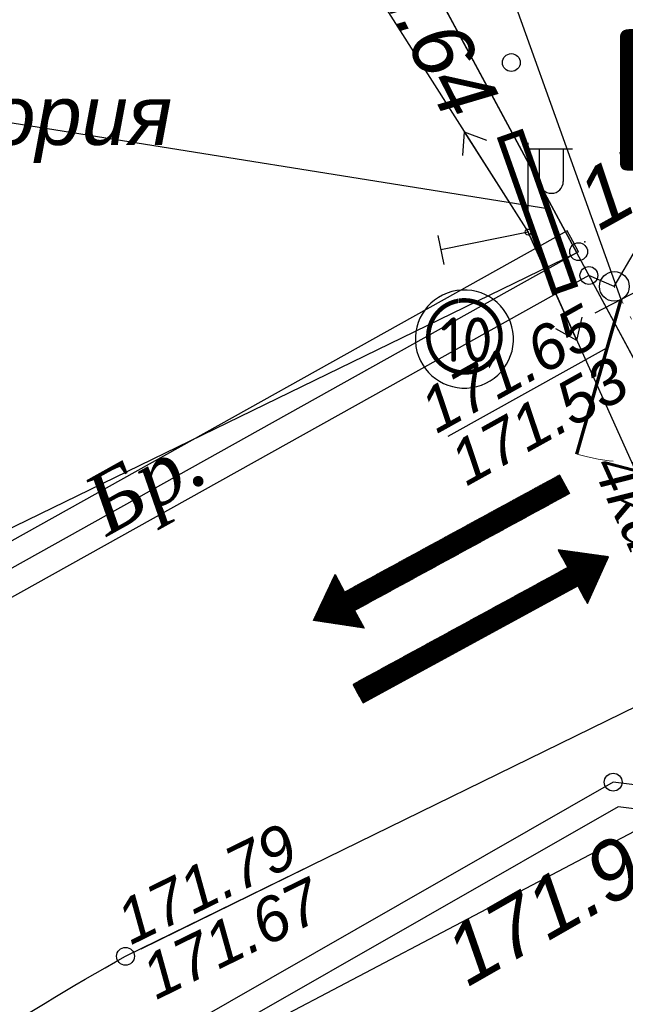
# Model space of a CAD drawing. Header units: metres. Extents: x 2193651 to 2201499, y 493187 to 494493.
# Tile 9 of 76: x 2199611 to 2199631, y 493635 to 493668. Entities that reach past the tile are written whole.
import ezdxf

# ---------------------------------------------------------------- set-up
doc = ezdxf.new("R2010")
doc.units = ezdxf.units.M
doc.set_wipeout_variables(frame=1)
doc.header["$PDSIZE"] = 0.25
for name, pattern in [('366', [0.55, 0.05, -0.5]), ('HIDDEN', [0.375, 0.25, -0.125]), ('IMPORT-GOST2_303 5 _2_', [24, 20, -1.5, 1, -1.5])]:
    doc.linetypes.add(name, pattern=pattern)
doc.layers.add('contur_line', color=7, linetype='Continuous', lineweight=20)
doc.layers.add('КР_Оси', color=21, linetype='IMPORT-GOST2_303 5 _2_', lineweight=15)
for name, color, linetype in [('contur_line_fence', 7, 'Continuous'), ('contur_line_road', 7, 'Continuous'), ('net_electro', 1, 'Continuous'), ('p', 7, 'Continuous'), ('relief_point', 7, 'Continuous'), ('support', 7, 'Continuous'), ('z', 7, 'Continuous'), ('Z_text_centerline_road_unviz', 7, 'Continuous'), ('z_text_net_electro', 7, 'Continuous'), ('z_text_relief_point', 7, 'Continuous'), ('z_text_vegetation_text', 7, 'Continuous'), ('разбив', 7, 'Continuous')]:
    doc.layers.add(name, color=color, linetype=linetype)
doc.styles.add('Bm-431', font='timesi.ttf')
doc.styles.add('D-131', font='ariali.ttf')
doc.styles.add('стиль1', font='isocpeur.ttf', dxfattribs={"width": 0.9})
doc.linetypes.add('ограждение2', pattern='A,0.25,-0.1,[132,ltypeshp.shx,S=0.1,R=0,X=-0.1,Y=0],-0.1,1', length=1.45)

# ---------------------------------------------------------------- blocks, each defined once
blk = doc.blocks.new('*X116')
at = {"color": 0}
for p, q in [((646.601, 183.729), (648.84, 185.968)), ((646.631, 183.706), (649.039, 186.114)), ((646.661, 183.683), (649.225, 186.247)), ((646.692, 183.66), (649.225, 186.194)), ((646.722, 183.638), (649.225, 186.141)), ((646.752, 183.615), (649.225, 186.088)), ((646.782, 183.592), (649.225, 186.035)), ((646.812, 183.569), (649.225, 185.982)), ((646.842, 183.546), (649.225, 185.929)), ((649.225, 185.514), (648.801, 185.939)), ((649.225, 185.567), (648.831, 185.961)), ((649.225, 185.621), (648.862, 185.984)), ((649.225, 185.674), (648.892, 186.006)), ((649.225, 185.727), (648.923, 186.029)), ((649.225, 185.78), (648.954, 186.051)), ((649.225, 185.833), (648.984, 186.074)), ((649.225, 185.886), (649.015, 186.096)), ((649.225, 185.939), (649.045, 186.118)), ((649.225, 185.992), (649.076, 186.141)), ((649.225, 186.045), (649.107, 186.163)), ((649.225, 186.098), (649.137, 186.186)), ((649.225, 186.151), (649.168, 186.208)), ((649.225, 186.204), (649.198, 186.231)), ((646.45, 183.843), (647.848, 185.241)), ((646.48, 183.82), (648.047, 185.387)), ((646.51, 183.797), (648.245, 185.532)), ((646.541, 183.775), (648.444, 185.677)), ((646.571, 183.752), (648.642, 185.823)), ((646.873, 183.523), (649.225, 185.876)), ((646.903, 183.5), (649.225, 185.823)), ((646.933, 183.478), (649.225, 185.77)), ((646.963, 183.455), (649.225, 185.717)), ((646.993, 183.432), (649.225, 185.664)), ((647.024, 183.409), (649.225, 185.611)), ((647.054, 183.386), (649.225, 185.558)), ((647.084, 183.363), (649.225, 185.504)), ((647.114, 183.34), (649.225, 185.451)), ((647.144, 183.318), (649.225, 185.398)), ((647.174, 183.295), (649.225, 185.345)), ((647.205, 183.272), (649.225, 185.292)), ((647.235, 183.249), (649.225, 185.239)), ((649.769, 183.22), (647.79, 185.199)), ((649.822, 183.22), (647.821, 185.221)), ((649.875, 183.22), (647.852, 185.244)), ((649.928, 183.22), (647.882, 185.266)), ((649.981, 183.22), (647.913, 185.289)), ((650.034, 183.22), (647.944, 185.311)), ((650.087, 183.22), (647.974, 185.334)), ((650.14, 183.22), (648.005, 185.356)), ((650.194, 183.22), (648.035, 185.378)), ((650.247, 183.22), (648.066, 185.401)), ((650.3, 183.22), (648.097, 185.423)), ((650.353, 183.22), (648.127, 185.446)), ((650.406, 183.22), (648.158, 185.468)), ((650.459, 183.22), (648.188, 185.491)), ((650.512, 183.22), (648.219, 185.513)), ((650.565, 183.22), (648.25, 185.535)), ((650.618, 183.22), (648.28, 185.558)), ((650.671, 183.22), (648.311, 185.58)), ((650.724, 183.22), (648.341, 185.603)), ((650.777, 183.22), (648.372, 185.625)), ((649.225, 184.825), (648.403, 185.648)), ((649.225, 184.878), (648.433, 185.67)), ((649.225, 184.931), (648.464, 185.692)), ((649.225, 184.984), (648.494, 185.715)), ((649.225, 185.037), (648.525, 185.737)), ((649.225, 185.09), (648.556, 185.76)), ((649.225, 185.143), (648.586, 185.782)), ((649.225, 185.196), (648.617, 185.804)), ((649.225, 185.249), (648.647, 185.827)), ((649.225, 185.302), (648.678, 185.849)), ((649.225, 185.355), (648.709, 185.872)), ((649.225, 185.408), (648.739, 185.894)), ((649.225, 185.461), (648.77, 185.917)), ((646.299, 183.957), (646.856, 184.515)), ((646.329, 183.935), (647.055, 184.66)), ((646.36, 183.912), (647.253, 184.805)), ((646.39, 183.889), (647.451, 184.951)), ((646.42, 183.866), (647.65, 185.096)), ((649.225, 182.067), (646.811, 184.481)), ((649.225, 182.12), (646.842, 184.504)), ((649.225, 182.173), (646.872, 184.526)), ((649.225, 182.226), (646.903, 184.549)), ((649.225, 182.279), (646.933, 184.571)), ((649.225, 182.332), (646.964, 184.593)), ((649.225, 182.386), (646.995, 184.616)), ((649.225, 182.439), (647.025, 184.638)), ((649.225, 182.492), (647.056, 184.661)), ((649.225, 182.545), (647.087, 184.683)), ((649.225, 182.598), (647.117, 184.706)), ((649.225, 182.651), (647.148, 184.728)), ((649.225, 182.704), (647.178, 184.75)), ((649.225, 182.757), (647.209, 184.773)), ((649.225, 182.81), (647.24, 184.795)), ((647.265, 183.226), (649.225, 185.186)), ((649.225, 182.863), (647.27, 184.818)), ((647.295, 183.203), (649.225, 185.133)), ((649.225, 182.916), (647.301, 184.84)), ((647.325, 183.181), (649.225, 185.08)), ((649.225, 182.969), (647.331, 184.863)), ((647.356, 183.158), (649.225, 185.027)), ((649.225, 183.022), (647.362, 184.885)), ((647.386, 183.135), (649.225, 184.974)), ((649.225, 183.075), (647.393, 184.907)), ((647.416, 183.112), (649.225, 184.921)), ((649.225, 183.128), (647.423, 184.93)), ((647.446, 183.089), (649.225, 184.868)), ((649.225, 183.181), (647.454, 184.952)), ((647.476, 183.066), (649.225, 184.815)), ((649.239, 183.22), (647.484, 184.975)), ((647.506, 183.043), (649.235, 184.772)), ((649.292, 183.22), (647.515, 184.997)), ((647.537, 183.021), (649.288, 184.772)), ((649.345, 183.22), (647.546, 185.02)), ((647.567, 182.998), (649.341, 184.772)), ((649.398, 183.22), (647.576, 185.042)), ((647.597, 182.975), (649.394, 184.772)), ((649.451, 183.22), (647.607, 185.064)), ((647.627, 182.952), (649.447, 184.772)), ((649.504, 183.22), (647.637, 185.087)), ((647.657, 182.929), (649.5, 184.772)), ((649.557, 183.22), (647.668, 185.109)), ((647.688, 182.906), (649.553, 184.772)), ((649.61, 183.22), (647.699, 185.132)), ((647.718, 182.883), (649.606, 184.772)), ((649.663, 183.22), (647.729, 185.154)), ((647.748, 182.861), (649.659, 184.772)), ((649.716, 183.22), (647.76, 185.177)), ((647.778, 182.838), (649.713, 184.772)), ((647.808, 182.815), (649.766, 184.772)), ((647.838, 182.792), (649.819, 184.772)), ((647.869, 182.769), (649.872, 184.772)), ((647.899, 182.746), (649.925, 184.772)), ((647.929, 182.723), (649.978, 184.772)), ((647.959, 182.701), (650.031, 184.772)), ((647.989, 182.678), (650.084, 184.772)), ((648.02, 182.655), (650.137, 184.772)), ((648.05, 182.632), (650.19, 184.772)), ((648.08, 182.609), (650.243, 184.772)), ((648.11, 182.586), (650.296, 184.772)), ((648.14, 182.564), (650.349, 184.772)), ((648.17, 182.541), (650.402, 184.772)), ((648.201, 182.518), (650.455, 184.772)), ((648.231, 182.495), (650.508, 184.772)), ((648.261, 182.472), (650.561, 184.772)), ((648.291, 182.449), (650.614, 184.772)), ((648.321, 182.426), (650.667, 184.772)), ((648.352, 182.404), (650.72, 184.772)), ((648.382, 182.381), (650.773, 184.772)), ((649.274, 183.22), (650.826, 184.772)), ((650.83, 183.22), (649.278, 184.772)), ((649.327, 183.22), (650.879, 184.772)), ((650.883, 183.22), (649.331, 184.772)), ((649.38, 183.22), (650.932, 184.772)), ((650.936, 183.22), (649.384, 184.772)), ((649.433, 183.22), (650.985, 184.772)), ((650.989, 183.22), (649.437, 184.772)), ((649.486, 183.22), (651.038, 184.772)), ((651.042, 183.22), (649.49, 184.772)), ((649.539, 183.22), (651.091, 184.772)), ((651.095, 183.22), (649.543, 184.772)), ((649.592, 183.22), (651.144, 184.772)), ((651.148, 183.22), (649.596, 184.772)), ((649.646, 183.22), (651.197, 184.772)), ((651.201, 183.22), (649.649, 184.772)), ((649.699, 183.22), (651.25, 184.772)), ((651.254, 183.22), (649.702, 184.772)), ((649.752, 183.22), (651.304, 184.772)), ((651.307, 183.22), (649.755, 184.772)), ((649.805, 183.22), (651.357, 184.772)), ((651.36, 183.22), (649.808, 184.772)), ((649.858, 183.22), (651.41, 184.772)), ((651.413, 183.22), (649.861, 184.772)), ((649.911, 183.22), (651.463, 184.772)), ((651.466, 183.22), (649.914, 184.772)), ((649.964, 183.22), (651.516, 184.772)), ((651.519, 183.22), (649.967, 184.772)), ((650.017, 183.22), (651.569, 184.772)), ((651.572, 183.22), (650.02, 184.772)), ((650.07, 183.22), (651.622, 184.772)), ((651.625, 183.22), (650.073, 184.772)), ((650.123, 183.22), (651.675, 184.772)), ((651.678, 183.22), (650.127, 184.772)), ((650.176, 183.22), (651.728, 184.772)), ((651.731, 183.22), (650.18, 184.772)), ((650.229, 183.22), (651.781, 184.772)), ((651.785, 183.22), (650.233, 184.772)), ((650.282, 183.22), (651.834, 184.772)), ((651.838, 183.22), (650.286, 184.772)), ((650.335, 183.22), (651.887, 184.772)), ((651.891, 183.22), (650.339, 184.772)), ((650.388, 183.22), (651.94, 184.772)), ((651.944, 183.22), (650.392, 184.772)), ((650.441, 183.22), (651.993, 184.772)), ((651.997, 183.22), (650.445, 184.772)), ((650.494, 183.22), (652.046, 184.772)), ((652.05, 183.22), (650.498, 184.772)), ((650.547, 183.22), (652.099, 184.772)), ((652.103, 183.22), (650.551, 184.772)), ((650.6, 183.22), (652.152, 184.772)), ((652.156, 183.22), (650.604, 184.772)), ((650.653, 183.22), (652.205, 184.772)), ((652.209, 183.22), (650.657, 184.772)), ((650.706, 183.22), (652.258, 184.772)), ((652.262, 183.22), (650.71, 184.772)), ((650.759, 183.22), (652.311, 184.772)), ((652.315, 183.22), (650.763, 184.772)), ((650.812, 183.22), (652.364, 184.772)), ((652.368, 183.22), (650.816, 184.772)), ((650.865, 183.22), (652.417, 184.772)), ((652.421, 183.22), (650.869, 184.772)), ((650.918, 183.22), (652.47, 184.772)), ((652.474, 183.22), (650.922, 184.772)), ((650.971, 183.22), (652.523, 184.772)), ((652.527, 183.22), (650.975, 184.772)), ((651.024, 183.22), (652.576, 184.772)), ((652.58, 183.22), (651.028, 184.772)), ((651.077, 183.22), (652.629, 184.772)), ((652.633, 183.22), (651.081, 184.772)), ((651.13, 183.22), (652.682, 184.772)), ((652.686, 183.22), (651.134, 184.772)), ((651.183, 183.22), (652.735, 184.772)), ((652.739, 183.22), (651.187, 184.772)), ((651.237, 183.22), (652.788, 184.772)), ((652.792, 183.22), (651.24, 184.772)), ((651.29, 183.22), (652.841, 184.772)), ((652.845, 183.22), (651.293, 184.772)), ((651.343, 183.22), (652.895, 184.772)), ((652.898, 183.22), (651.346, 184.772)), ((651.396, 183.22), (652.948, 184.772)), ((652.951, 183.22), (651.399, 184.772)), ((651.449, 183.22), (653.001, 184.772)), ((653.004, 183.22), (651.452, 184.772)), ((651.502, 183.22), (653.054, 184.772)), ((653.057, 183.22), (651.505, 184.772)), ((651.555, 183.22), (653.107, 184.772)), ((653.11, 183.22), (651.558, 184.772)), ((651.608, 183.22), (653.16, 184.772)), ((653.163, 183.22), (651.611, 184.772)), ((651.661, 183.22), (653.213, 184.772)), ((653.216, 183.22), (651.664, 184.772)), ((651.714, 183.22), (653.266, 184.772)), ((653.269, 183.22), (651.718, 184.772)), ((651.767, 183.22), (653.319, 184.772)), ((653.322, 183.22), (651.771, 184.772)), ((651.82, 183.22), (653.372, 184.772)), ((653.376, 183.22), (651.824, 184.772)), ((651.873, 183.22), (653.425, 184.772)), ((653.429, 183.22), (651.877, 184.772)), ((651.926, 183.22), (653.478, 184.772)), ((653.482, 183.22), (651.93, 184.772)), ((651.979, 183.22), (653.531, 184.772)), ((653.535, 183.22), (651.983, 184.772)), ((652.032, 183.22), (653.584, 184.772)), ((653.588, 183.22), (652.036, 184.772)), ((652.085, 183.22), (653.637, 184.772)), ((653.641, 183.22), (652.089, 184.772)), ((652.138, 183.22), (653.69, 184.772)), ((653.694, 183.22), (652.142, 184.772)), ((652.191, 183.22), (653.743, 184.772)), ((653.747, 183.22), (652.195, 184.772)), ((652.244, 183.22), (653.796, 184.772)), ((653.8, 183.22), (652.248, 184.772)), ((652.297, 183.22), (653.849, 184.772)), ((653.853, 183.22), (652.301, 184.772)), ((652.35, 183.22), (653.902, 184.772)), ((653.906, 183.22), (652.354, 184.772)), ((652.403, 183.22), (653.955, 184.772)), ((653.959, 183.22), (652.407, 184.772)), ((652.456, 183.22), (654.008, 184.772)), ((654.012, 183.22), (652.46, 184.772)), ((652.509, 183.22), (654.061, 184.772)), ((654.065, 183.22), (652.513, 184.772)), ((652.562, 183.22), (654.114, 184.772)), ((654.118, 183.22), (652.566, 184.772)), ((652.615, 183.22), (654.167, 184.772)), ((654.171, 183.22), (652.619, 184.772)), ((652.668, 183.22), (654.22, 184.772)), ((654.224, 183.22), (652.672, 184.772)), ((652.721, 183.22), (654.273, 184.772)), ((654.277, 183.22), (652.725, 184.772)), ((652.774, 183.22), (654.326, 184.772)), ((654.33, 183.22), (652.778, 184.772)), ((652.828, 183.22), (654.379, 184.772)), ((654.383, 183.22), (652.831, 184.772)), ((652.881, 183.22), (654.432, 184.772)), ((654.436, 183.22), (652.884, 184.772)), ((652.934, 183.22), (654.485, 184.772)), ((654.489, 183.22), (652.937, 184.772)), ((652.987, 183.22), (654.539, 184.772)), ((654.542, 183.22), (652.99, 184.772)), ((653.04, 183.22), (654.592, 184.772)), ((654.595, 183.22), (653.043, 184.772)), ((653.093, 183.22), (654.645, 184.772)), ((654.648, 183.22), (653.096, 184.772)), ((653.146, 183.22), (654.698, 184.772)), ((654.701, 183.22), (653.149, 184.772)), ((653.199, 183.22), (654.751, 184.772)), ((654.754, 183.22), (653.202, 184.772)), ((653.252, 183.22), (654.804, 184.772)), ((654.807, 183.22), (653.255, 184.772)), ((653.305, 183.22), (654.857, 184.772)), ((654.86, 183.22), (653.309, 184.772)), ((653.358, 183.22), (654.91, 184.772)), ((654.913, 183.22), (653.362, 184.772)), ((653.411, 183.22), (654.963, 184.772)), ((654.966, 183.22), (653.415, 184.772)), ((653.464, 183.22), (655.016, 184.772)), ((655.02, 183.22), (653.468, 184.772)), ((653.517, 183.22), (655.069, 184.772)), ((655.073, 183.22), (653.521, 184.772)), ((653.57, 183.22), (655.122, 184.772)), ((655.126, 183.22), (653.574, 184.772)), ((653.623, 183.22), (655.175, 184.772)), ((655.179, 183.22), (653.627, 184.772)), ((653.676, 183.22), (655.228, 184.772)), ((655.232, 183.22), (653.68, 184.772)), ((653.729, 183.22), (655.281, 184.772)), ((655.285, 183.22), (653.733, 184.772)), ((653.782, 183.22), (655.334, 184.772)), ((655.338, 183.22), (653.786, 184.772)), ((653.835, 183.22), (655.387, 184.772)), ((655.391, 183.22), (653.839, 184.772)), ((653.888, 183.22), (655.44, 184.772)), ((655.444, 183.22), (653.892, 184.772)), ((653.941, 183.22), (655.493, 184.772)), ((655.497, 183.22), (653.945, 184.772)), ((653.994, 183.22), (655.546, 184.772)), ((655.55, 183.22), (653.998, 184.772)), ((654.047, 183.22), (655.599, 184.772)), ((655.603, 183.22), (654.051, 184.772)), ((654.1, 183.22), (655.652, 184.772)), ((655.656, 183.22), (654.104, 184.772)), ((654.153, 183.22), (655.705, 184.772)), ((655.709, 183.22), (654.157, 184.772)), ((654.206, 183.22), (655.758, 184.772)), ((655.762, 183.22), (654.21, 184.772)), ((654.259, 183.22), (655.811, 184.772)), ((655.815, 183.22), (654.263, 184.772)), ((654.312, 183.22), (655.864, 184.772)), ((655.868, 183.22), (654.316, 184.772)), ((654.365, 183.22), (655.917, 184.772)), ((655.921, 183.22), (654.369, 184.772)), ((654.418, 183.22), (655.97, 184.772)), ((655.974, 183.22), (654.422, 184.772)), ((654.472, 183.22), (656.023, 184.772)), ((656.027, 183.22), (654.475, 184.772)), ((654.525, 183.22), (656.076, 184.772)), ((656.08, 183.22), (654.528, 184.772)), ((654.578, 183.22), (656.13, 184.772)), ((656.133, 183.22), (654.581, 184.772)), ((654.631, 183.22), (656.183, 184.772)), ((656.186, 183.22), (654.634, 184.772)), ((654.684, 183.22), (656.236, 184.772)), ((656.239, 183.22), (654.687, 184.772)), ((654.737, 183.22), (656.289, 184.772)), ((656.292, 183.22), (654.74, 184.772)), ((654.79, 183.22), (656.342, 184.772)), ((656.345, 183.22), (654.793, 184.772)), ((654.843, 183.22), (656.395, 184.772)), ((656.398, 183.22), (654.846, 184.772)), ((654.896, 183.22), (656.448, 184.772)), ((656.451, 183.22), (654.899, 184.772)), ((654.949, 183.22), (656.501, 184.772)), ((656.504, 183.22), (654.953, 184.772)), ((655.002, 183.22), (656.554, 184.772)), ((656.557, 183.22), (655.006, 184.772)), ((655.055, 183.22), (656.607, 184.772)), ((656.611, 183.22), (655.059, 184.772)), ((655.108, 183.22), (656.66, 184.772)), ((656.664, 183.22), (655.112, 184.772)), ((655.161, 183.22), (656.713, 184.772)), ((656.717, 183.22), (655.165, 184.772)), ((655.214, 183.22), (656.766, 184.772)), ((656.77, 183.22), (655.218, 184.772)), ((655.267, 183.22), (656.819, 184.772)), ((656.823, 183.22), (655.271, 184.772)), ((655.32, 183.22), (656.872, 184.772)), ((656.876, 183.22), (655.324, 184.772)), ((655.373, 183.22), (656.925, 184.772)), ((656.929, 183.22), (655.377, 184.772)), ((655.426, 183.22), (656.978, 184.772)), ((656.982, 183.22), (655.43, 184.772)), ((655.479, 183.22), (657.031, 184.772)), ((657.035, 183.22), (655.483, 184.772)), ((655.532, 183.22), (657.084, 184.772)), ((657.088, 183.22), (655.536, 184.772)), ((655.585, 183.22), (657.137, 184.772)), ((657.141, 183.22), (655.589, 184.772)), ((655.638, 183.22), (657.19, 184.772)), ((657.194, 183.22), (655.642, 184.772)), ((655.691, 183.22), (657.243, 184.772)), ((657.247, 183.22), (655.695, 184.772)), ((655.744, 183.22), (657.296, 184.772)), ((657.3, 183.22), (655.748, 184.772)), ((655.797, 183.22), (657.349, 184.772)), ((657.353, 183.22), (655.801, 184.772)), ((655.85, 183.22), (657.402, 184.772)), ((657.406, 183.22), (655.854, 184.772)), ((655.903, 183.22), (657.455, 184.772)), ((657.459, 183.22), (655.907, 184.772)), ((655.956, 183.22), (657.508, 184.772)), ((657.512, 183.22), (655.96, 184.772)), ((656.009, 183.22), (657.561, 184.772)), ((657.565, 183.22), (656.013, 184.772)), ((656.063, 183.22), (657.614, 184.772)), ((657.618, 183.22), (656.066, 184.772)), ((656.116, 183.22), (657.667, 184.772)), ((657.671, 183.22), (656.119, 184.772)), ((656.169, 183.22), (657.721, 184.772)), ((657.724, 183.22), (656.172, 184.772)), ((656.222, 183.22), (657.774, 184.772)), ((657.777, 183.22), (656.225, 184.772)), ((656.275, 183.22), (657.827, 184.772)), ((657.83, 183.22), (656.278, 184.772)), ((656.328, 183.22), (657.88, 184.772)), ((657.883, 183.22), (656.331, 184.772)), ((656.381, 183.22), (657.933, 184.772)), ((657.936, 183.22), (656.384, 184.772)), ((656.434, 183.22), (657.986, 184.772)), ((657.989, 183.22), (656.437, 184.772)), ((656.487, 183.22), (658.039, 184.772)), ((658.042, 183.22), (656.49, 184.772)), ((656.54, 183.22), (658.092, 184.772)), ((658.095, 183.22), (656.544, 184.772)), ((656.593, 183.22), (658.145, 184.772)), ((658.148, 183.22), (656.597, 184.772)), ((656.646, 183.22), (658.198, 184.772)), ((658.202, 183.22), (656.65, 184.772)), ((656.699, 183.22), (658.251, 184.772)), ((658.255, 183.22), (656.703, 184.772)), ((656.752, 183.22), (658.304, 184.772)), ((658.308, 183.22), (656.756, 184.772)), ((656.805, 183.22), (658.357, 184.772)), ((658.361, 183.22), (656.809, 184.772)), ((656.858, 183.22), (658.41, 184.772)), ((658.414, 183.22), (656.862, 184.772)), ((656.911, 183.22), (658.463, 184.772)), ((658.467, 183.22), (656.915, 184.772)), ((656.964, 183.22), (658.516, 184.772)), ((658.52, 183.22), (656.968, 184.772)), ((657.017, 183.22), (658.569, 184.772)), ((658.573, 183.22), (657.021, 184.772)), ((657.07, 183.22), (658.622, 184.772)), ((658.626, 183.22), (657.074, 184.772)), ((657.123, 183.22), (658.675, 184.772)), ((658.679, 183.22), (657.127, 184.772)), ((657.176, 183.22), (658.728, 184.772)), ((658.732, 183.22), (657.18, 184.772)), ((657.229, 183.22), (658.781, 184.772)), ((658.785, 183.22), (657.233, 184.772)), ((657.282, 183.22), (658.834, 184.772)), ((658.838, 183.22), (657.286, 184.772)), ((657.335, 183.22), (658.887, 184.772)), ((658.891, 183.22), (657.339, 184.772)), ((657.388, 183.22), (658.94, 184.772)), ((658.944, 183.22), (657.392, 184.772)), ((657.441, 183.22), (658.993, 184.772)), ((658.997, 183.22), (657.445, 184.772)), ((657.494, 183.22), (659.046, 184.772)), ((659.05, 183.22), (657.498, 184.772)), ((657.547, 183.22), (659.099, 184.772)), ((659.103, 183.22), (657.551, 184.772)), ((657.6, 183.22), (659.152, 184.772)), ((659.156, 183.22), (657.604, 184.772)), ((657.654, 183.22), (659.205, 184.772)), ((659.209, 183.22), (657.657, 184.772)), ((657.707, 183.22), (659.258, 184.772)), ((659.262, 183.22), (657.71, 184.772)), ((657.76, 183.22), (659.311, 184.772)), ((659.315, 183.22), (657.763, 184.772)), ((657.813, 183.22), (659.365, 184.772)), ((659.368, 183.22), (657.816, 184.772)), ((657.866, 183.22), (659.418, 184.772)), ((659.421, 183.22), (657.869, 184.772)), ((657.919, 183.22), (659.471, 184.772)), ((659.474, 183.22), (657.922, 184.772)), ((657.972, 183.22), (659.524, 184.772)), ((659.527, 183.22), (657.975, 184.772)), ((658.025, 183.22), (659.577, 184.772)), ((659.58, 183.22), (658.028, 184.772)), ((658.078, 183.22), (659.63, 184.772)), ((659.633, 183.22), (658.081, 184.772)), ((658.131, 183.22), (659.683, 184.772)), ((659.686, 183.22), (658.135, 184.772)), ((658.184, 183.22), (659.736, 184.772)), ((659.739, 183.22), (658.188, 184.772)), ((658.237, 183.22), (659.789, 184.772)), ((659.792, 183.22), (658.241, 184.772)), ((658.29, 183.22), (659.842, 184.772)), ((659.846, 183.22), (658.294, 184.772)), ((658.343, 183.22), (659.895, 184.772)), ((659.899, 183.22), (658.347, 184.772)), ((658.396, 183.22), (659.948, 184.772)), ((659.952, 183.22), (658.4, 184.772)), ((658.449, 183.22), (660.001, 184.772)), ((660.005, 183.22), (658.453, 184.772)), ((658.502, 183.22), (660.054, 184.772)), ((660.058, 183.22), (658.506, 184.772)), ((658.555, 183.22), (660.107, 184.772)), ((660.111, 183.22), (658.559, 184.772)), ((658.608, 183.22), (660.16, 184.772)), ((660.164, 183.22), (658.612, 184.772)), ((658.661, 183.22), (660.213, 184.772)), ((660.217, 183.22), (658.665, 184.772)), ((658.714, 183.22), (660.266, 184.772)), ((660.27, 183.22), (658.718, 184.772)), ((658.767, 183.22), (660.319, 184.772)), ((660.323, 183.22), (658.771, 184.772)), ((658.82, 183.22), (660.372, 184.772)), ((660.376, 183.22), (658.824, 184.772)), ((658.873, 183.22), (660.425, 184.772)), ((660.429, 183.22), (658.877, 184.772)), ((658.926, 183.22), (660.478, 184.772)), ((660.482, 183.22), (658.93, 184.772)), ((658.979, 183.22), (660.531, 184.772)), ((660.535, 183.22), (658.983, 184.772)), ((659.032, 183.22), (660.584, 184.772)), ((660.588, 183.22), (659.036, 184.772)), ((659.085, 183.22), (660.637, 184.772)), ((660.641, 183.22), (659.089, 184.772)), ((659.138, 183.22), (660.69, 184.772)), ((660.694, 183.22), (659.142, 184.772)), ((659.191, 183.22), (660.743, 184.772)), ((660.747, 183.22), (659.195, 184.772)), ((659.244, 183.22), (660.796, 184.772)), ((660.8, 183.22), (659.248, 184.772)), ((659.298, 183.22), (660.849, 184.772)), ((660.853, 183.22), (659.301, 184.772)), ((659.351, 183.22), (660.902, 184.772)), ((660.906, 183.22), (659.354, 184.772)), ((659.404, 183.22), (660.956, 184.772)), ((660.959, 183.22), (659.407, 184.772)), ((659.457, 183.22), (661.009, 184.772)), ((661.012, 183.22), (659.46, 184.772)), ((659.51, 183.22), (661.062, 184.772)), ((661.065, 183.22), (659.513, 184.772)), ((659.563, 183.22), (661.115, 184.772)), ((661.118, 183.22), (659.566, 184.772)), ((659.616, 183.22), (661.168, 184.772)), ((661.171, 183.22), (659.619, 184.772)), ((659.669, 183.22), (661.221, 184.772)), ((661.224, 183.22), (659.672, 184.772)), ((659.722, 183.22), (661.274, 184.772)), ((661.277, 183.22), (659.725, 184.772)), ((659.775, 183.22), (661.327, 184.772)), ((661.33, 183.22), (659.779, 184.772)), ((659.828, 183.22), (661.38, 184.772)), ((661.383, 183.22), (659.832, 184.772)), ((659.881, 183.22), (661.433, 184.772)), ((661.437, 183.22), (659.885, 184.772)), ((659.934, 183.22), (661.486, 184.772)), ((661.49, 183.22), (659.938, 184.772)), ((659.987, 183.22), (661.539, 184.772)), ((661.543, 183.22), (659.991, 184.772)), ((660.04, 183.22), (661.592, 184.772)), ((661.596, 183.22), (660.044, 184.772)), ((660.093, 183.22), (661.645, 184.772)), ((661.649, 183.22), (660.097, 184.772)), ((660.146, 183.22), (661.698, 184.772)), ((661.702, 183.22), (660.15, 184.772)), ((660.199, 183.22), (661.751, 184.772)), ((661.755, 183.22), (660.203, 184.772)), ((660.252, 183.22), (661.804, 184.772)), ((661.808, 183.22), (660.256, 184.772)), ((660.305, 183.22), (661.857, 184.772)), ((661.861, 183.22), (660.309, 184.772)), ((660.358, 183.22), (661.91, 184.772)), ((661.914, 183.22), (660.362, 184.772)), ((660.411, 183.22), (661.963, 184.772)), ((661.967, 183.22), (660.415, 184.772)), ((660.464, 183.22), (662.016, 184.772)), ((662.02, 183.22), (660.468, 184.772)), ((660.517, 183.22), (662.069, 184.772)), ((662.073, 183.22), (660.521, 184.772)), ((660.57, 183.22), (662.122, 184.772)), ((662.126, 183.22), (660.574, 184.772)), ((660.623, 183.22), (662.175, 184.772)), ((662.179, 183.22), (660.627, 184.772)), ((660.676, 183.22), (662.228, 184.772)), ((662.232, 183.22), (660.68, 184.772)), ((660.729, 183.22), (662.281, 184.772)), ((662.285, 183.22), (660.733, 184.772)), ((660.782, 183.22), (662.334, 184.772)), ((662.338, 183.22), (660.786, 184.772)), ((660.835, 183.22), (662.387, 184.772)), ((662.391, 183.22), (660.839, 184.772)), ((660.889, 183.22), (662.44, 184.772)), ((662.444, 183.22), (660.892, 184.772)), ((660.942, 183.22), (662.493, 184.772)), ((662.497, 183.22), (660.945, 184.772)), ((660.995, 183.22), (662.547, 184.772)), ((662.55, 183.22), (660.998, 184.772)), ((661.048, 183.22), (662.6, 184.772)), ((662.603, 183.22), (661.051, 184.772)), ((661.101, 183.22), (662.653, 184.772)), ((662.656, 183.22), (661.104, 184.772)), ((661.154, 183.22), (662.706, 184.772)), ((662.709, 183.22), (661.157, 184.772)), ((661.207, 183.22), (662.759, 184.772)), ((662.762, 183.22), (661.21, 184.772)), ((661.26, 183.22), (662.812, 184.772)), ((662.815, 183.22), (661.263, 184.772)), ((661.313, 183.22), (662.865, 184.772)), ((662.868, 183.22), (661.316, 184.772)), ((661.366, 183.22), (662.918, 184.772)), ((662.921, 183.22), (661.37, 184.772)), ((661.419, 183.22), (662.971, 184.772)), ((662.974, 183.22), (661.423, 184.772)), ((661.472, 183.22), (663.024, 184.772)), ((663.028, 183.22), (661.476, 184.772)), ((661.525, 183.22), (663.077, 184.772)), ((663.081, 183.22), (661.529, 184.772)), ((661.578, 183.22), (663.13, 184.772)), ((663.134, 183.22), (661.582, 184.772)), ((661.631, 183.22), (663.183, 184.772)), ((663.187, 183.22), (661.635, 184.772)), ((661.684, 183.22), (663.236, 184.772)), ((663.24, 183.22), (661.688, 184.772)), ((661.737, 183.22), (663.289, 184.772)), ((663.293, 183.22), (661.741, 184.772)), ((661.79, 183.22), (663.342, 184.772)), ((663.346, 183.22), (661.794, 184.772)), ((661.843, 183.22), (663.395, 184.772)), ((663.399, 183.22), (661.847, 184.772)), ((661.896, 183.22), (663.448, 184.772)), ((663.452, 183.22), (661.9, 184.772)), ((661.949, 183.22), (663.501, 184.772)), ((663.505, 183.22), (661.953, 184.772)), ((662.002, 183.22), (663.554, 184.772)), ((663.558, 183.22), (662.006, 184.772)), ((662.055, 183.22), (663.607, 184.772)), ((663.611, 183.22), (662.059, 184.772)), ((662.108, 183.22), (663.66, 184.772)), ((663.664, 183.22), (662.112, 184.772)), ((662.161, 183.22), (663.713, 184.772)), ((663.717, 183.22), (662.165, 184.772)), ((662.214, 183.22), (663.766, 184.772)), ((663.77, 183.22), (662.218, 184.772)), ((662.267, 183.22), (663.819, 184.772)), ((663.823, 183.22), (662.271, 184.772)), ((662.32, 183.22), (663.872, 184.772)), ((663.876, 183.22), (662.324, 184.772)), ((662.373, 183.22), (663.925, 184.772)), ((663.929, 183.22), (662.377, 184.772)), ((662.426, 183.22), (663.978, 184.772)), ((663.982, 183.22), (662.43, 184.772)), ((662.48, 183.22), (664.031, 184.772)), ((664.035, 183.22), (662.483, 184.772)), ((662.533, 183.22), (664.084, 184.772)), ((664.088, 183.22), (662.536, 184.772)), ((662.586, 183.22), (664.137, 184.772)), ((664.141, 183.22), (662.589, 184.772)), ((662.639, 183.22), (664.191, 184.772)), ((664.194, 183.22), (662.642, 184.772)), ((662.692, 183.22), (664.244, 184.772)), ((664.247, 183.22), (662.695, 184.772)), ((662.745, 183.22), (664.297, 184.772)), ((664.3, 183.22), (662.748, 184.772)), ((662.798, 183.22), (664.35, 184.772)), ((664.353, 183.22), (662.801, 184.772)), ((662.851, 183.22), (664.403, 184.772)), ((664.406, 183.22), (662.854, 184.772)), ((662.904, 183.22), (664.456, 184.772)), ((664.459, 183.22), (662.907, 184.772)), ((662.957, 183.22), (664.509, 184.772)), ((664.512, 183.22), (662.961, 184.772)), ((663.01, 183.22), (664.562, 184.772)), ((664.565, 183.22), (663.014, 184.772)), ((663.063, 183.22), (664.615, 184.772)), ((664.618, 183.22), (663.067, 184.772)), ((663.116, 183.22), (664.668, 184.772)), ((664.672, 183.22), (663.12, 184.772)), ((663.169, 183.22), (664.721, 184.772)), ((664.725, 183.22), (663.173, 184.772)), ((663.222, 183.22), (664.774, 184.772)), ((664.778, 183.22), (663.226, 184.772)), ((663.275, 183.22), (664.827, 184.772)), ((664.831, 183.22), (663.279, 184.772)), ((663.328, 183.22), (664.88, 184.772)), ((664.884, 183.22), (663.332, 184.772)), ((663.381, 183.22), (664.933, 184.772)), ((664.937, 183.22), (663.385, 184.772)), ((663.434, 183.22), (664.986, 184.772)), ((664.99, 183.22), (663.438, 184.772)), ((663.487, 183.22), (665.039, 184.772)), ((665.043, 183.22), (663.491, 184.772)), ((663.54, 183.22), (665.092, 184.772)), ((665.096, 183.22), (663.544, 184.772)), ((663.593, 183.22), (665.145, 184.772)), ((665.149, 183.22), (663.597, 184.772)), ((663.646, 183.22), (665.198, 184.772)), ((665.202, 183.22), (663.65, 184.772)), ((663.699, 183.22), (665.251, 184.772)), ((665.255, 183.22), (663.703, 184.772)), ((663.752, 183.22), (665.304, 184.772)), ((665.308, 183.22), (663.756, 184.772)), ((663.805, 183.22), (665.357, 184.772)), ((665.361, 183.22), (663.809, 184.772)), ((663.858, 183.22), (665.41, 184.772)), ((665.414, 183.22), (663.862, 184.772)), ((663.911, 183.22), (665.463, 184.772)), ((665.467, 183.22), (663.915, 184.772)), ((663.964, 183.22), (665.516, 184.772)), ((665.52, 183.22), (663.968, 184.772)), ((664.017, 183.22), (665.569, 184.772)), ((665.573, 183.22), (664.021, 184.772)), ((664.07, 183.22), (665.622, 184.772)), ((665.626, 183.22), (664.074, 184.772)), ((664.124, 183.22), (665.675, 184.772)), ((665.679, 183.22), (664.127, 184.772)), ((664.177, 183.22), (665.728, 184.772)), ((665.732, 183.22), (664.18, 184.772)), ((664.23, 183.22), (665.782, 184.772)), ((665.785, 183.22), (664.233, 184.772)), ((664.283, 183.22), (665.835, 184.772)), ((665.838, 183.22), (664.286, 184.772)), ((664.336, 183.22), (665.888, 184.772)), ((665.891, 183.22), (664.339, 184.772)), ((664.389, 183.22), (665.941, 184.772)), ((665.944, 183.22), (664.392, 184.772)), ((664.442, 183.22), (665.994, 184.772)), ((665.997, 183.22), (664.445, 184.772)), ((664.495, 183.22), (666.047, 184.772)), ((666.05, 183.22), (664.498, 184.772)), ((664.548, 183.22), (666.1, 184.772)), ((666.103, 183.22), (664.551, 184.772)), ((664.601, 183.22), (666.153, 184.772)), ((666.156, 183.22), (664.605, 184.772)), ((664.654, 183.22), (666.206, 184.772)), ((666.209, 183.22), (664.658, 184.772)), ((664.707, 183.22), (666.259, 184.772)), ((666.263, 183.22), (664.711, 184.772)), ((664.76, 183.22), (666.312, 184.772)), ((666.316, 183.22), (664.764, 184.772)), ((664.813, 183.22), (666.365, 184.772)), ((666.369, 183.22), (664.817, 184.772)), ((664.866, 183.22), (666.418, 184.772)), ((666.422, 183.22), (664.87, 184.772)), ((664.919, 183.22), (666.471, 184.772)), ((666.475, 183.22), (664.923, 184.772)), ((664.972, 183.22), (666.524, 184.772)), ((666.528, 183.22), (664.976, 184.772)), ((665.025, 183.22), (666.577, 184.772)), ((666.581, 183.22), (665.029, 184.772)), ((665.078, 183.22), (666.63, 184.772)), ((666.634, 183.22), (665.082, 184.772)), ((665.131, 183.22), (666.683, 184.772)), ((666.687, 183.22), (665.135, 184.772)), ((665.184, 183.22), (666.736, 184.772)), ((666.74, 183.22), (665.188, 184.772)), ((665.237, 183.22), (666.789, 184.772)), ((666.793, 183.22), (665.241, 184.772)), ((665.29, 183.22), (666.842, 184.772)), ((666.846, 183.22), (665.294, 184.772)), ((665.343, 183.22), (666.895, 184.772)), ((666.899, 183.22), (665.347, 184.772)), ((665.396, 183.22), (666.948, 184.772)), ((666.952, 183.22), (665.4, 184.772)), ((665.449, 183.22), (667.001, 184.772)), ((667.005, 183.22), (665.453, 184.772)), ((665.502, 183.22), (667.054, 184.772)), ((667.058, 183.22), (665.506, 184.772)), ((665.555, 183.22), (667.107, 184.772)), ((667.111, 183.22), (665.559, 184.772)), ((665.608, 183.22), (667.16, 184.772)), ((667.164, 183.22), (665.612, 184.772)), ((665.661, 183.22), (667.213, 184.772)), ((667.217, 183.22), (665.665, 184.772)), ((665.715, 183.22), (667.266, 184.772)), ((667.27, 183.22), (665.718, 184.772)), ((665.768, 183.22), (667.319, 184.772)), ((667.32, 183.224), (665.771, 184.772)), ((665.821, 183.22), (667.32, 184.719)), ((667.32, 183.277), (665.824, 184.772)), ((665.874, 183.22), (667.32, 184.666)), ((667.32, 183.33), (665.877, 184.772)), ((665.927, 183.22), (667.32, 184.613)), ((667.32, 183.383), (665.93, 184.772)), ((665.98, 183.22), (667.32, 184.56)), ((667.32, 183.436), (665.983, 184.772)), ((666.033, 183.22), (667.32, 184.507)), ((667.32, 183.489), (666.036, 184.772)), ((667.32, 183.542), (666.089, 184.772)), ((667.32, 183.595), (666.142, 184.772)), ((667.32, 183.648), (666.196, 184.772)), ((667.32, 183.701), (666.249, 184.772)), ((667.32, 183.754), (666.302, 184.772)), ((667.32, 183.807), (666.355, 184.772)), ((667.32, 183.86), (666.408, 184.772)), ((667.32, 183.913), (666.461, 184.772)), ((667.32, 183.966), (666.514, 184.772)), ((667.32, 184.019), (666.567, 184.772)), ((667.32, 184.072), (666.62, 184.772)), ((667.32, 184.125), (666.673, 184.772)), ((667.32, 184.178), (666.726, 184.772)), ((667.32, 184.232), (666.779, 184.772)), ((667.32, 184.285), (666.832, 184.772)), ((667.32, 184.338), (666.885, 184.772)), ((667.32, 184.391), (666.938, 184.772)), ((667.32, 184.444), (666.991, 184.772)), ((667.32, 184.497), (667.044, 184.772)), ((667.32, 184.55), (667.097, 184.772)), ((667.32, 184.603), (667.15, 184.772)), ((667.32, 184.656), (667.203, 184.772)), ((667.32, 184.709), (667.256, 184.772)), ((667.32, 184.762), (667.309, 184.772)), ((646.209, 184.026), (646.261, 184.078)), ((646.415, 183.87), (646.23, 184.055)), ((646.239, 184.003), (646.459, 184.224)), ((646.633, 183.705), (646.26, 184.078)), ((646.269, 183.98), (646.658, 184.369)), ((646.852, 183.539), (646.291, 184.1)), ((647.07, 183.374), (646.321, 184.123)), ((647.288, 183.209), (646.352, 184.145)), ((647.507, 183.043), (646.383, 184.167)), ((647.725, 182.878), (646.413, 184.19)), ((647.943, 182.713), (646.444, 184.212)), ((648.162, 182.547), (646.474, 184.235)), ((648.38, 182.382), (646.505, 184.257)), ((648.599, 182.217), (646.536, 184.28)), ((648.817, 182.051), (646.566, 184.302)), ((649.035, 181.886), (646.597, 184.324)), ((649.225, 181.749), (646.627, 184.347)), ((649.225, 181.802), (646.658, 184.369)), ((649.225, 181.855), (646.689, 184.392)), ((649.225, 181.908), (646.719, 184.414)), ((649.225, 181.961), (646.75, 184.437)), ((649.225, 182.014), (646.78, 184.459)), ((666.086, 183.22), (667.32, 184.454)), ((666.139, 183.22), (667.32, 184.401)), ((666.192, 183.22), (667.32, 184.348)), ((666.245, 183.22), (667.32, 184.295)), ((666.298, 183.22), (667.32, 184.242)), ((666.351, 183.22), (667.32, 184.189)), ((666.404, 183.22), (667.32, 184.136)), ((666.457, 183.22), (667.32, 184.083)), ((666.51, 183.22), (667.32, 184.03)), ((666.563, 183.22), (667.32, 183.977)), ((666.616, 183.22), (667.32, 183.924)), ((666.669, 183.22), (667.32, 183.871)), ((666.722, 183.22), (667.32, 183.818)), ((666.775, 183.22), (667.32, 183.765)), ((648.412, 182.358), (649.225, 183.171)), ((648.442, 182.335), (649.225, 183.118)), ((648.472, 182.312), (649.225, 183.065)), ((648.502, 182.289), (649.225, 183.012)), ((666.828, 183.22), (667.32, 183.712)), ((666.881, 183.22), (667.32, 183.658)), ((666.934, 183.22), (667.32, 183.605)), ((666.987, 183.22), (667.32, 183.552)), ((667.04, 183.22), (667.32, 183.499)), ((667.093, 183.22), (667.32, 183.446)), ((667.146, 183.22), (667.32, 183.393)), ((667.199, 183.22), (667.32, 183.34)), ((667.252, 183.22), (667.32, 183.287)), ((667.306, 183.22), (667.32, 183.234)), ((648.533, 182.266), (649.225, 182.959)), ((648.563, 182.244), (649.225, 182.906)), ((648.593, 182.221), (649.225, 182.853)), ((648.623, 182.198), (649.225, 182.8)), ((648.653, 182.175), (649.225, 182.747)), ((648.684, 182.152), (649.225, 182.694)), ((648.714, 182.129), (649.225, 182.641)), ((648.744, 182.106), (649.225, 182.588)), ((648.774, 182.084), (649.225, 182.535)), ((648.804, 182.061), (649.225, 182.482)), ((648.834, 182.038), (649.225, 182.429)), ((648.865, 182.015), (649.225, 182.376)), ((648.895, 181.992), (649.225, 182.322)), ((648.925, 181.969), (649.225, 182.269)), ((648.955, 181.947), (649.225, 182.216)), ((648.985, 181.924), (649.225, 182.163)), ((649.016, 181.901), (649.225, 182.11)), ((649.046, 181.878), (649.225, 182.057)), ((649.076, 181.855), (649.225, 182.004)), ((649.106, 181.832), (649.225, 181.951)), ((649.136, 181.809), (649.225, 181.898)), ((649.166, 181.787), (649.225, 181.845)), ((649.197, 181.764), (649.225, 181.792))]:
    blk.add_line(p, q, dxfattribs=at)
blk = doc.blocks.new('330')
h = blk.add_hatch(color=0)
edge = h.paths.add_edge_path()
edge.add_arc((0, 0), 0.15, 0, 360.0003)
at = {"color": 0}
blk.add_circle((0, 0), 0.15, dxfattribs=at)
blk = doc.blocks.new('475(c_1)')
h = blk.add_hatch(color=0)
edge = h.paths.add_edge_path()
edge.add_arc((0, 0), 0.25, 0, 360.0003)
at = {"color": 0}
blk.add_lwpolyline([(-0.25, -0.5), (-0.25, 0.5)], dxfattribs=at)
blk.add_circle((0, 0), 0.25, dxfattribs=at)
blk = doc.blocks.new('330p')
at = {"color": 0}
blk.add_point((0, 0), dxfattribs=at)
blk = doc.blocks.new('ж9итдщд')
at = {"lineweight": 25, "true_color": 0x5d5d5d}
h = blk.add_hatch(color=251, dxfattribs=at)
edge = h.paths.add_edge_path()
edge.add_arc((2196627.774, 493661.202), 0.1, 0, 360.0003)
at = {"color": 251, "lineweight": 25, "true_color": 0x5d5d5d}
for p, q in [((2196628.158, 493662.907), (2196628.158, 493664.007)), ((2196628.158, 493664.007), (2196628.958, 493664.007)), ((2196628.158, 493664.007), (2196628.158, 493664.007)), ((2196628.958, 493664.007), (2196628.958, 493662.907)), ((2196628.958, 493664.007), (2196628.958, 493664.007)), ((2196628.558, 493662.507), (2196628.558, 493662.507)), ((2196625.089, 493654.326), (2196630.445, 493657.314)), ((2196614.753, 493637.07), (2196620.303, 493639.79))]:
    blk.add_line(p, q, dxfattribs=at)
for points in [[(2196625.629, 493664.578), (2196625.564, 493663.781)], [(2196625.629, 493664.578), (2196626.379, 493664.299)], [(2196625.629, 493664.578), (2196627.774, 493661.202)], [(2196627.774, 493661.702), (2196627.774, 493664.202)], [(2196627.774, 493664.007), (2196629.274, 493664.007)], [(2196627.774, 493661.202), (2196624.836, 493660.598)], [(2196629.414, 493657.553), (2196627.774, 493661.202)], [(2196624.735, 493661.087), (2196624.936, 493660.108)], [(2196629.414, 493657.553), (2196629.593, 493658.333)], [(2196629.414, 493657.553), (2196628.712, 493657.937)]]:
    blk.add_lwpolyline(points, dxfattribs=at)
blk.add_circle((2196627.774, 493661.202), 0.1, dxfattribs=at)
for start, end in [(179.9998, 270.0001), (270.0001, 0)]:
    blk.add_arc((2196628.558, 493662.907), 0.4, start, end, dxfattribs=at)
at = {"layer": 'contur_line', "color": 251, "linetype": '366', "true_color": 0x5d5d5d, "flags": 128}
blk.add_lwpolyline([(2196637.584, 493646.004), (2196636.692, 493647.82), (2196630.676, 493659.372)], dxfattribs=at)
at = {"layer": 'contur_line_fence', "color": 251, "true_color": 0x5d5d5d}
for p, q in [((2196629.084, 493661.238), (2196603.312, 493646.845)), ((2196629.279, 493660.889), (2196629.084, 493661.238)), ((2196629.474, 493660.54), (2196629.279, 493660.889)), ((2196629.474, 493660.54), (2196603.614, 493646.098)), ((2196630.638, 493642.678), (2196609.294, 493630.46)), ((2196640.148, 493641.44), (2196630.638, 493642.678)), ((2196630.802, 493641.85), (2196609.764, 493629.807)), ((2196640.045, 493640.646), (2196630.802, 493641.85))]:
    blk.add_line(p, q, dxfattribs=at)
at = {"layer": 'contur_line_road', "color": 251, "true_color": 0x5d5d5d, "flags": 128}
for points in [[(2196630.676, 493659.372), (2196631.426, 493660.65), (2196668.794, 493681.262, 0.986879), (2196663.928, 493696.726), (2196626.58, 493676.89), (2196612.994, 493714.146), (2196597.086, 493757.644), (2196631.836, 493773.052)], [(2196630.676, 493659.372), (2196629.82, 493659.738), (2196603.884, 493645.27, -0.113094), (2196597.734, 493643.648, -0.087528), (2196591.826, 493644.634, -0.148895), (2196590.862, 493646.066)], [(2196652.246, 493362.792, 0.019787), (2196652.194, 493371.108, 0.055836), (2196650.068, 493384.574), (2196642.244, 493414.468), (2196633.264, 493447.742), (2196622.97, 493486.44), (2196612.168, 493525.924), (2196601.47, 493564.54), (2196597.43, 493579.788), (2196593.878, 493594.514, -0.115805), (2196595.376, 493619.274, -0.116777), (2196603.846, 493629.834, -0.043341), (2196614.23, 493636.814), (2196636.692, 493647.82)]]:
    blk.add_lwpolyline(points, format="xyb", dxfattribs=at)
at = {"layer": 'net_electro', "color": 251, "true_color": 0x5d5d5d, "flags": 128}
for points in [[(2196569.176, 493829.438), (2196574.31, 493785.376), (2196582.012, 493733.236), (2196627.774, 493661.202)], [(2196627.774, 493661.202), (2196646.39, 493619.777)]]:
    blk.add_lwpolyline(points, dxfattribs=at)
at = {"layer": 'p', "color": 251, "linetype": 'Continuous', "true_color": 0x5d5d5d}
for points in [[(2197058.832, 493711.546), (2196681.952, 493564.546), (2196660.412, 493604.866), (2196639.972, 493640.886), (2196629.412, 493660.506), (2196597.912, 493719.006), (2196578.312, 493756.106), (2196577.472, 493761.166), (2196577.452, 493786.146), (2196578.232, 493801.946), (2196581.652, 493813.526), (2196585.372, 493821.166), (2196595.252, 493832.726), (2196756.752, 493910.286), (2196821.372, 493940.626), (2196842.732, 493950.726), (2196916.872, 493986.026)], [(2196596.152, 493646.386), (2196586.552, 493649.946), (2196583.112, 493657.926), (2196578.072, 493686.206), (2196574.632, 493713.386), (2196574.532, 493728.326), (2196576.232, 493734.066), (2196576.012, 493746.206), (2196574.812, 493765.346), (2196577.472, 493765.166), (2196577.472, 493761.166), (2196578.312, 493756.106), (2196583.052, 493747.146), (2196591.752, 493730.686), (2196597.912, 493719.006), (2196629.412, 493660.506), (2196602.512, 493647.406)]]:
    blk.add_lwpolyline(points, close=True, dxfattribs=at)
at = {"layer": 'z', "color": 251, "linetype": 'Continuous', "true_color": 0x5d5d5d}
blk.add_lwpolyline([(2196724.652, 493481.466), (2196696.112, 493538.026), (2196681.952, 493564.546), (2196660.412, 493604.866), (2196639.972, 493640.886), (2196629.412, 493660.506), (2196597.912, 493719.006), (2196578.312, 493756.106), (2196577.472, 493761.166), (2196577.452, 493786.146), (2196578.232, 493801.946), (2196581.652, 493813.526), (2196585.372, 493821.166), (2196595.252, 493832.726), (2196756.752, 493910.286)], dxfattribs=at)
at = {"layer": 'relief_point', "color": 251, "true_color": 0x5d5d5d, "xscale": 2, "yscale": 2, "zscale": 2}
for name, p in [('330', (2196627.21, 493666.908, 343.28)), ('330', (2196629.474, 493660.54, 343.558)), ('330p', (2196629.688, 493660.874, 343.76)), ('330', (2196629.82, 493659.738, 343.062)), ('330', (2196630.638, 493642.678, 343.812)), ('330', (2196614.23, 493636.814, 343.338))]:
    blk.add_blockref(name, p, dxfattribs=at)
at = {"layer": 'support', "color": 251, "true_color": 0x5d5d5d, "xscale": 2, "yscale": 2, "zscale": 2, "rotation": 117.5094015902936}
blk.add_blockref('475(c_1)', (2196630.676, 493659.372), dxfattribs=at)
at = {"layer": 'Z_text_centerline_road_unviz', "color": 251, "true_color": 0x5d5d5d, "style": 'Bm-431'}
blk.add_text('Бр.', height=2, rotation=29.1543, dxfattribs=at).set_placement((2196613.601, 493650.938))
at = {"layer": 'z_text_net_electro', "color": 251, "true_color": 0x5d5d5d, "style": 'Bm-431'}
blk.add_text('4каб. ', height=1.5, rotation=294.1989, dxfattribs=at).set_placement((2196629.913, 493653.316))
at = {"layer": 'z_text_relief_point', "color": 251, "true_color": 0x5d5d5d, "style": 'D-131'}
for s, height, rotation, p in [(' 171.64', 2, 297.1267, (2196620.803, 493673.139, 343.28)), (' 171.78', 2, 29.1543, (2196629.493, 493660.843)), ('171.65', 1.5, 29.1543, (2196624.696, 493654.394)), ('171.53', 1.5, 29.1543, (2196625.7, 493652.627)), (' 171.91', 2, 29.7882, (2196625.07, 493635.383)), ('171.79', 1.5, 26.1041, (2196614.406, 493637.179)), ('171.67', 1.5, 26.1041, (2196615.258, 493635.334))]:
    blk.add_text(s, height=height, rotation=rotation, dxfattribs=at).set_placement(p)
at = {"layer": 'z_text_vegetation_text', "color": 251, "true_color": 0x5d5d5d, "style": 'D-131'}
blk.add_text('частная территория', height=2, dxfattribs=at).set_placement((2196586.694, 493664.134))
at = {"color": 7, "lineweight": 0, "true_color": 0xffffff}
blk.add_wipeout([(2197379.001, 493517.103), (2197495.512, 493517.103), (2197495.512, 494487.366), (2196201.796, 494487.366), (2196201.796, 493187.366), (2197495.512, 493187.366), (2197495.512, 493517.103), (2196554.68, 493517.103), (2196554.68, 493858.249), (2197070.734, 494090.366), (2197224.867, 494090.366), (2197276.818, 493979.65), (2197379.001, 493803.734)], dxfattribs=at)

msp = doc.modelspace()

# ---------------------------------------------------------------- block references
at = {"color": 1, "lineweight": 100}
msp.add_blockref('ж9итдщд', (3000, 0), dxfattribs=at)

# ---------------------------------------------------------------- next in the draw order: linework, layer by layer
at = {"color": 7, "lineweight": 25}
for p, q in [((2199552.383, 493674.17), (2199628.435, 493661.994)), ((2199548.085, 493597.24), (2199637.139, 493644.069))]:
    msp.add_line(p, q, dxfattribs=at)
at = {"color": 5, "linetype": 'Continuous', "lineweight": 70, "ltscale": 0.4}
msp.add_line((2199629.412, 493653.721), (2199630.907, 493658.928), dxfattribs=at)
at = {"color": 7}
for p, q in [((2199621.601, 493649.077), (2199628.826, 493653.014)), ((2199628.826, 493653.014), (2199629.163, 493652.394)), ((2199629.163, 493652.394), (2199621.939, 493648.457)), ((2199628.79, 493650.497), (2199629.112, 493649.907)), ((2199630.481, 493650.27), (2199628.79, 493650.497)), ((2199629.771, 493648.697), (2199630.481, 493650.27)), ((2199629.112, 493649.907), (2199621.887, 493645.97)), ((2199620.554, 493648.123), (2199621.279, 493649.667)), ((2199621.279, 493649.667), (2199621.601, 493649.077)), ((2199622.224, 493645.35), (2199629.449, 493649.287)), ((2199629.449, 493649.287), (2199629.771, 493648.697)), ((2199621.939, 493648.457), (2199622.26, 493647.867)), ((2199622.26, 493647.867), (2199620.554, 493648.123)), ((2199621.887, 493645.97), (2199622.224, 493645.35))]:
    msp.add_line(p, q, dxfattribs=at)
at = {"color": 7, "lineweight": 0, "const_width": 0.2}
msp.add_lwpolyline([(2199627.532, 493664.554), (2199626.851, 493664.314), (2199628.655, 493659.194), (2199629.336, 493659.434), (2199627.533, 493664.554)], dxfattribs=at)
at = {"color": 1, "const_width": 0.15, "flags": 128}
msp.add_lwpolyline([(2199625.427, 493658.885, 399.999167), (2199625.439, 493658.887, 399.999167)], format="xyb", dxfattribs=at)
at = {"color": 7}
msp.add_arc((2199625.632, 493657.599), 1.652, 99.0718, 98.4989, dxfattribs=at)
at = {"color": 5, "linetype": 'HIDDEN', "lineweight": 0, "ltscale": 5}
msp.add_arc((2199631.457, 493660.958), 7.521, 254.2215, 299.2215, dxfattribs=at)
at = {"layer": 'КР_Оси', "color": 5, "linetype": 'ограждение2', "lineweight": 30, "ltscale": 3.9}
msp.add_lwpolyline([(2199630.907, 493658.928), (2199625.489, 493674.046), (2199594.566, 493758.714), (2199630.952, 493775.859), (2199718.494, 493863.646)], dxfattribs=at)

# ---------------------------------------------------------------- next in the draw order: block references
at = {"color": 7}
for p, xscale, yscale, zscale, rotation in [((2199402.578, 493434.034), 0.45472742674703, 0.45472742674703, 0.45472742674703, 28.5880692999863), ((2199928.544, 493717.395), -0.4547274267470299, 0.4547274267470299, 0.4547274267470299, 28.58806929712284)]:
    msp.add_blockref('*X116', p, dxfattribs=dict(at, xscale=xscale, yscale=yscale, zscale=zscale, rotation=rotation))

# ---------------------------------------------------------------- next in the draw order: texts
at = {"style": 'стиль1'}
msp.add_text('10', height=1.5, dxfattribs=at).set_placement((2199624.81, 493656.828))
at = {"layer": 'разбив', "color": 5, "style": 'стиль1'}
msp.add_text('Б', height=4.777, dxfattribs=at).set_placement((2199630.303, 493663.273, 171.004))

doc.saveas('drawing.dxf')
